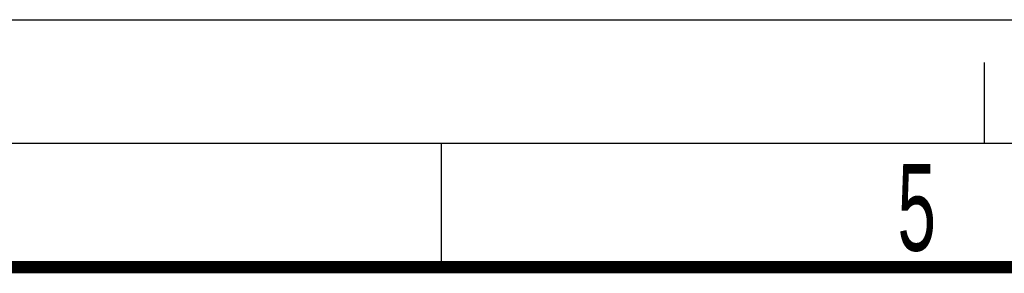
# Model space of a CAD drawing. Header units: millimetres. Extents: x 0 to 594, y 0 to 420.
# Tile 11 of 40: x 185 to 225, y 410 to 420. Entities that reach past the tile are written whole.
import ezdxf

# ---------------------------------------------------------------- set-up
doc = ezdxf.new("R2010")
doc.units = ezdxf.units.MM
doc.header["$LTSCALE"] = 32.67
doc.linetypes.add('DASHED', pattern=[0.2, 0.1, -0.1])
doc.layers.get('0').update_dxf_attribs({"linetype": 'CONTINUOUS'})
doc.styles.add('TEXTSTYLE_2', font='txt', dxfattribs={"width": 0.6})

msp = doc.modelspace()

# ---------------------------------------------------------------- linework, layer by layer
at = {"color": 7, "linetype": 'CONTINUOUS'}
for p, q in [((0, 420), (594, 420)), ((202, 410), (202, 415))]:
    msp.add_line(p, q, dxfattribs=at)
at = {"color": 7, "linetype": 'DASHED'}
msp.add_line((224, 415), (224, 420), dxfattribs=at)
at = {"color": 2, "linetype": 'CONTINUOUS'}
msp.add_line((589, 415), (15, 415), dxfattribs=at)
at = {"color": 7, "linetype": 'CONTINUOUS', "const_width": 0.5}
msp.add_lwpolyline([(20, 410), (584, 410)], dxfattribs=at)

# ---------------------------------------------------------------- texts
at = {"color": 5, "linetype": 'CONTINUOUS', "insert": (220.4698, 414.1608), "char_height": 3.5, "width": 2.1, "attachment_point": 1, "line_spacing_factor": 0.9, "style": 'TEXTSTYLE_2'}
msp.add_mtext('5', dxfattribs=at)

doc.saveas('drawing.dxf')
